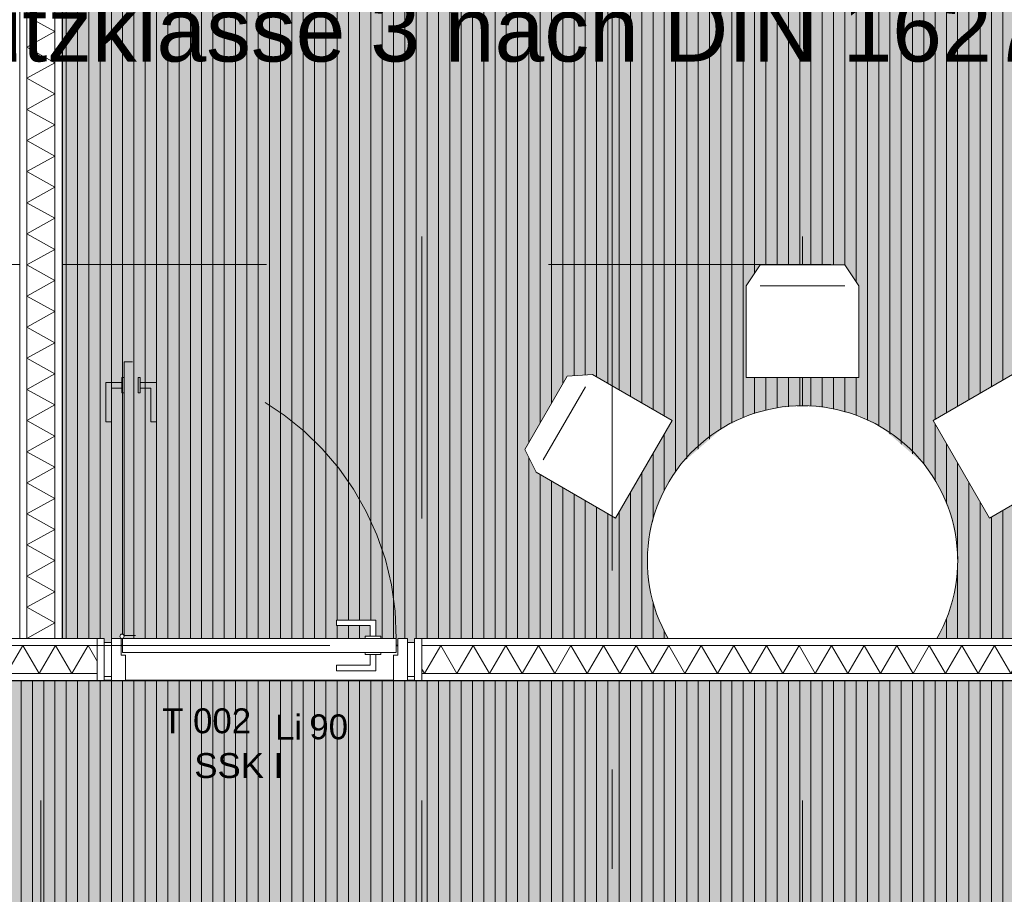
# Model space of a CAD drawing. Header units: metres. Extents: x -111 to 152, y -132 to 99.
# Tile 211 of 256: x -9.53 to -6.03, y -6.28 to -3.18. Entities that reach past the tile are written whole.
import ezdxf
from ezdxf.enums import TextEntityAlignment as Align

# ---------------------------------------------------------------- set-up
doc = ezdxf.new("R2010")
doc.units = ezdxf.units.M
for name, pattern in [('Achsen 01', [5.291531, 3.175, -1.058062, 0.352704, -0.705764]), ('gestrichelt - 01', [2, 1, -1]), ('Raster 01', [2, 1, -1])]:
    doc.linetypes.add(name, pattern=pattern)
for name, color, linetype, lineweight in [('027_Tischlerarbeiten-340 Innentüren', 7, 'Continuous', 9), ('031_Metallbauarbeiten-340 Innentüren _ Elemente', 7, 'Continuous', 9), ('039_Trockenbauarbeiten-340 Gipskarton', 7, 'Continuous', 9), ('_1.35m (3D)', 7, 'Continuous', 9), ('_EG (2D)', 7, 'Continuous', 9), ('_EG - DS (2D)', 7, 'Continuous', 9), ('_GRU (2D)', 7, 'Continuous', 9), ('_Legende (2D)', 7, 'Continuous', 9), ('AV1-Schnitt Achsen', 7, 'Achsen 01', 18), ('Keine', 7, 'Continuous', 9)]:
    doc.layers.add(name, color=color, linetype=linetype, lineweight=lineweight)
for name, color, linetype, lineweight, true_color in [('031_Metallbauarbeiten-350 Lamellendecke DS', 7, 'Continuous', 35, 0x666666), ('039_Trockenbauarbeiten-340 Dämmung', 7, 'Continuous', 9, 0xc0c0c0), ('AV1-Achsen', 1, 'Achsen 01', 18, 0xff0000), ('AV1-Einrichtung', 7, 'Continuous', 9, 0xa6a6a6), ('AV1-Raster', 7, 'Raster 01', 9, 0xa6a6a6), ('AV1-Stempel-Türnummern', 7, 'Continuous', 100, 0x02abea)]:
    doc.layers.add(name, color=color, linetype=linetype, lineweight=lineweight, true_color=true_color)
doc.styles.add('Arial', font='arial.ttf')
pattern_1 = [(90, (0, 0), (0.04, 0), [])]

# ---------------------------------------------------------------- blocks, each defined once
blk = doc.blocks.new('Group-2')
at = {"layer": 'AV1-Raster'}
for p, q in [((-9.45, -22.95), (-9.45, 1.35)), ((-8.1, -22.95), (-8.1, 1.35)), ((-6.75, -22.95), (-6.75, 1.35)), ((1.35, -4.05), (-40.5, -4.05)), ((1.35, -5.4), (-40.5, -5.4))]:
    blk.add_line(p, q, dxfattribs=at)
blk = doc.blocks.new('1.35m (3D)')
at = {"layer": 'AV1-Raster', "color": 7}
blk.add_blockref('Group-2', (0, 0), dxfattribs=at)
blk = doc.blocks.new('EG - DS (2D)')
at = {"layer": '031_Metallbauarbeiten-350 Lamellendecke DS', "linetype": 'Continuous', "lineweight": 0, "transparency": 33554508}
blk.add_hatch(color=254, dxfattribs=at).paths.add_polyline_path([(-9.375, -0.215), (-9.375, -5.4), (-5.55, -5.4), (-5.55, -5.2526), (-5.525, -5.2526), (-5.525, -0.215)])
at = {"layer": '031_Metallbauarbeiten-350 Lamellendecke DS', "linetype": 'Continuous', "lineweight": 9, "transparency": 33554508}
h = blk.add_hatch(dxfattribs=at)
h.set_pattern_fill('Lamellendecke', color=252, style=0, pattern_type=2)
h.set_pattern_definition(pattern_1)
h.paths.add_polyline_path([(-9.375, -0.215), (-9.375, -5.4), (-5.55, -5.4), (-5.55, -5.2526), (-5.525, -5.2526), (-5.525, -0.215)])
at = {"layer": '031_Metallbauarbeiten-350 Lamellendecke DS', "linetype": 'Continuous', "lineweight": 0, "transparency": 33554508}
h = blk.add_hatch(color=254, dxfattribs=at)
h.paths.add_polyline_path([(-5.55, -5.525), (-31.125, -5.525), (-31.125, -7.35), (-25.575, -7.35), (-25.575, -13.625), (-23.075, -13.625), (-23.075, -7.975), (-16.075, -7.975), (-16.075, -13.625), (-23.075, -13.625), (-23.075, -16.075), (-16.075, -16.075), (-16.075, -16.05), (-5.55, -16.05)])
h.paths.add_polyline_path([(-8.0229, -7.95), (-8.0229, -13.65), (-13.575, -13.65), (-13.575, -7.95)])
at = {"layer": '031_Metallbauarbeiten-350 Lamellendecke DS', "linetype": 'Continuous', "lineweight": 9, "transparency": 33554508}
h = blk.add_hatch(dxfattribs=at)
h.set_pattern_fill('Lamellendecke', color=252, style=0, pattern_type=2)
h.set_pattern_definition(pattern_1)
h.paths.add_polyline_path([(-5.55, -5.525), (-31.125, -5.525), (-31.125, -7.35), (-25.575, -7.35), (-25.575, -13.625), (-23.075, -13.625), (-23.075, -7.975), (-16.075, -7.975), (-16.075, -13.625), (-23.075, -13.625), (-23.075, -16.075), (-16.075, -16.075), (-16.075, -16.05), (-5.55, -16.05)])
h.paths.add_polyline_path([(-8.0229, -7.95), (-8.0229, -13.65), (-13.575, -13.65), (-13.575, -7.95)])
at = {"layer": '031_Metallbauarbeiten-350 Lamellendecke DS', "flags": 128}
for points in [[(-9.375, -0.215), (-9.375, -5.4), (-5.55, -5.4), (-5.55, -5.2526), (-5.525, -5.2526), (-5.525, -0.215)], [(-5.55, -5.525), (-31.125, -5.525), (-31.125, -7.35), (-25.575, -7.35), (-25.575, -13.625), (-23.075, -13.625), (-23.075, -7.975), (-16.075, -7.975), (-16.075, -13.625), (-23.075, -13.625), (-23.075, -16.075), (-16.075, -16.075), (-16.075, -16.05), (-5.55, -16.05)]]:
    blk.add_lwpolyline(points, close=True, dxfattribs=at)
blk = doc.blocks.new('Group-89')
at = {"color": 255, "transparency": 33554559}
blk.add_wipeout([(-5.916, -4.4453), (-5.766, -4.7051), (-5.806, -4.7859), (-6.0874, -4.9484), (-6.2874, -4.602), (-6.006, -4.4395)], dxfattribs=at).dxf.layer = 'AV1-Einrichtung'
at = {"layer": 'AV1-Einrichtung'}
blk.add_line((-5.831, -4.7426), (-5.981, -4.4828), dxfattribs=at)
at = {"layer": 'AV1-Einrichtung', "flags": 128}
blk.add_lwpolyline([(-5.916, -4.4453), (-5.766, -4.7051), (-5.806, -4.7859), (-6.0874, -4.9484), (-6.2874, -4.602), (-6.006, -4.4395)], close=True, dxfattribs=at)
blk = doc.blocks.new('Group-90')
at = {"color": 255, "transparency": 33554559}
blk.add_wipeout([(-7.734, -4.7051), (-7.584, -4.4453), (-7.494, -4.4395), (-7.2126, -4.602), (-7.4126, -4.9484), (-7.694, -4.7859)], dxfattribs=at).dxf.layer = 'AV1-Einrichtung'
at = {"layer": 'AV1-Einrichtung'}
blk.add_line((-7.519, -4.4828), (-7.669, -4.7426), dxfattribs=at)
at = {"layer": 'AV1-Einrichtung', "flags": 128}
blk.add_lwpolyline([(-7.734, -4.7051), (-7.584, -4.4453), (-7.494, -4.4395), (-7.2126, -4.602), (-7.4126, -4.9484), (-7.694, -4.7859)], close=True, dxfattribs=at)
blk = doc.blocks.new('Group-91')
at = {"color": 255, "transparency": 33554559}
blk.add_wipeout([(-6.9, -4.0504), (-6.6, -4.0504), (-6.55, -4.1254), (-6.55, -4.4504), (-6.95, -4.4504), (-6.95, -4.1254)], dxfattribs=at).dxf.layer = 'AV1-Einrichtung'
at = {"layer": 'AV1-Einrichtung'}
blk.add_line((-6.6, -4.1254), (-6.9, -4.1254), dxfattribs=at)
at = {"layer": 'AV1-Einrichtung', "flags": 128}
blk.add_lwpolyline([(-6.9, -4.0504), (-6.6, -4.0504), (-6.55, -4.1254), (-6.55, -4.4504), (-6.95, -4.4504), (-6.95, -4.1254)], close=True, dxfattribs=at)
blk = doc.blocks.new('Group-150')
at = {"color": 255, "linetype": 'Continuous', "lineweight": 5}
blk.add_wipeout([(-5.4, 5.55), (-5.4, 8.125), (-5.5, 8.125), (-5.5, 5.55)], dxfattribs=at).dxf.layer = '039_Trockenbauarbeiten-340 Dämmung'
blk = doc.blocks.new('Group-151')
at = {"layer": '039_Trockenbauarbeiten-340 Dämmung', "transparency": 33554687, "flags": 128}
blk.add_lwpolyline([(-5.5, 5.55), (-5.4, 5.6077), (-5.5, 5.6655), (-5.4, 5.7232), (-5.5, 5.7809), (-5.4, 5.8387), (-5.5, 5.8964), (-5.4, 5.9541), (-5.5, 6.0119), (-5.4, 6.0696), (-5.5, 6.1274), (-5.4, 6.1851), (-5.5, 6.2428), (-5.4, 6.3006), (-5.5, 6.3583), (-5.4, 6.416), (-5.5, 6.4738), (-5.4, 6.5315), (-5.5, 6.5892), (-5.4, 6.647), (-5.5, 6.7047), (-5.4, 6.7624), (-5.5, 6.8202), (-5.4, 6.8779), (-5.5, 6.9356), (-5.4, 6.9934), (-5.5, 7.0511), (-5.4, 7.1088), (-5.5, 7.1666), (-5.4, 7.2243), (-5.5, 7.2821), (-5.4, 7.3398), (-5.5, 7.3975), (-5.4, 7.4553), (-5.5, 7.513), (-5.4, 7.5707), (-5.5, 7.6285), (-5.4, 7.6862), (-5.5, 7.7439), (-5.4, 7.8017), (-5.5, 7.8594), (-5.4, 7.9171), (-5.5, 7.9749), (-5.4, 8.0326), (-5.5, 8.0903), (-5.44, 8.125)], dxfattribs=at)
blk = doc.blocks.new('Group-152')
at = {"layer": '039_Trockenbauarbeiten-340 Dämmung'}
blk.add_blockref('Group-150', (0, 0), dxfattribs=at)
at = {"layer": '039_Trockenbauarbeiten-340 Dämmung', "transparency": 33554687}
blk.add_blockref('Group-151', (0, 0), dxfattribs=at)
blk = doc.blocks.new('Parametric Object-17')
at = {"layer": '039_Trockenbauarbeiten-340 Dämmung', "color": 7, "transparency": 33554687}
blk.add_blockref('Group-152', (0, 0), dxfattribs=at)
at = {"layer": '039_Trockenbauarbeiten-340 Dämmung', "color": 0, "flags": 1}
for tag in ['IFC_UUID', 'instanceID', 'prm0_name', 'prm0_type', 'prm0_value', 'prm1_name', 'prm1_type', 'prm1_value', 'prm2_name', 'prm2_type', 'prm2_value', 'prm3_name', 'prm3_type', 'prm3_value', 'prm4_name', 'prm4_type', 'prm4_value', 'prm5_name', 'prm5_type', 'prm5_value', 'prm6_name', 'prm6_type', 'prm6_value']:
    blk.add_attdef(tag, (-8.125, -5.5), '', height=0.00018, dxfattribs=at)
blk = doc.blocks.new('Group-153')
at = {"color": 255, "linetype": 'Continuous', "lineweight": 5}
blk.add_wipeout([(-5.4, 9.225), (-5.4, 10.65), (-5.5, 10.65), (-5.5, 9.225)], dxfattribs=at).dxf.layer = '039_Trockenbauarbeiten-340 Dämmung'
blk = doc.blocks.new('Group-154')
at = {"layer": '039_Trockenbauarbeiten-340 Dämmung', "transparency": 33554687, "flags": 128}
blk.add_lwpolyline([(-5.5, 9.225), (-5.4, 9.2827), (-5.5, 9.3405), (-5.4, 9.3982), (-5.5, 9.4559), (-5.4, 9.5137), (-5.5, 9.5714), (-5.4, 9.6291), (-5.5, 9.6869), (-5.4, 9.7446), (-5.5, 9.8024), (-5.4, 9.8601), (-5.5, 9.9178), (-5.4, 9.9756), (-5.5, 10.0333), (-5.4, 10.091), (-5.5, 10.1488), (-5.4, 10.2065), (-5.5, 10.2642), (-5.4, 10.322), (-5.5, 10.3797), (-5.4, 10.4374), (-5.5, 10.4952), (-5.4, 10.5529), (-5.5, 10.6106), (-5.4318, 10.65)], dxfattribs=at)
blk = doc.blocks.new('Group-155')
at = {"layer": '039_Trockenbauarbeiten-340 Dämmung'}
blk.add_blockref('Group-153', (0, 0), dxfattribs=at)
at = {"layer": '039_Trockenbauarbeiten-340 Dämmung', "transparency": 33554687}
blk.add_blockref('Group-154', (0, 0), dxfattribs=at)
blk = doc.blocks.new('Parametric Object-18')
at = {"layer": '039_Trockenbauarbeiten-340 Dämmung', "color": 7, "transparency": 33554687}
blk.add_blockref('Group-155', (0, 0), dxfattribs=at)
at = {"layer": '039_Trockenbauarbeiten-340 Dämmung', "color": 0, "flags": 1}
for tag in ['IFC_UUID', 'instanceID', 'prm0_name', 'prm0_type', 'prm0_value', 'prm1_name', 'prm1_type', 'prm1_value', 'prm2_name', 'prm2_type', 'prm2_value', 'prm3_name', 'prm3_type', 'prm3_value', 'prm4_name', 'prm4_type', 'prm4_value', 'prm5_name', 'prm5_type', 'prm5_value', 'prm6_name', 'prm6_type', 'prm6_value']:
    blk.add_attdef(tag, (-10.65, -5.5), '', height=0.00018, dxfattribs=at)
blk = doc.blocks.new('Group-156')
at = {"color": 255, "linetype": 'Continuous', "lineweight": 5}
blk.add_wipeout([(-9.4, -5.375), (-9.4, -0.125), (-9.5, -0.125), (-9.5, -5.375)], dxfattribs=at).dxf.layer = '039_Trockenbauarbeiten-340 Dämmung'
blk = doc.blocks.new('Group-157')
at = {"layer": '039_Trockenbauarbeiten-340 Dämmung', "transparency": 33554687, "flags": 128}
blk.add_lwpolyline([(-9.5, -5.375), (-9.4, -5.3198), (-9.5, -5.2647), (-9.4, -5.2095), (-9.5, -5.1544), (-9.4, -5.0992), (-9.5, -5.044), (-9.4, -4.9889), (-9.5, -4.9337), (-9.4, -4.8786), (-9.5, -4.8234), (-9.4, -4.7682), (-9.5, -4.7131), (-9.4, -4.6579), (-9.5, -4.6027), (-9.4, -4.5476), (-9.5, -4.4924), (-9.4, -4.4373), (-9.5, -4.3821), (-9.4, -4.3269), (-9.5, -4.2718), (-9.4, -4.2166), (-9.5, -4.1615), (-9.4, -4.1063), (-9.5, -4.0511), (-9.4, -3.996), (-9.5, -3.9408), (-9.4, -3.8857), (-9.5, -3.8305), (-9.4, -3.7753), (-9.5, -3.7202), (-9.4, -3.665), (-9.5, -3.6099), (-9.4, -3.5547), (-9.5, -3.4995), (-9.4, -3.4444), (-9.5, -3.3892), (-9.4, -3.334), (-9.5, -3.2789), (-9.4, -3.2237), (-9.5, -3.1686), (-9.4, -3.1134), (-9.5, -3.0582), (-9.4, -3.0031), (-9.5, -2.9479), (-9.4, -2.8928), (-9.5, -2.8376), (-9.4, -2.7824), (-9.5, -2.7273), (-9.4, -2.6721), (-9.5, -2.617), (-9.4, -2.5618), (-9.5, -2.5066), (-9.4, -2.4515), (-9.5, -2.3963), (-9.4, -2.3412), (-9.5, -2.286), (-9.4, -2.2308), (-9.5, -2.1757), (-9.4, -2.1205), (-9.5, -2.0653), (-9.4, -2.0102), (-9.5, -1.955), (-9.4, -1.8999), (-9.5, -1.8447), (-9.4, -1.7895), (-9.5, -1.7344), (-9.4, -1.6792), (-9.5, -1.6241), (-9.4, -1.5689), (-9.5, -1.5137), (-9.4, -1.4586), (-9.5, -1.4034), (-9.4, -1.3483), (-9.5, -1.2931), (-9.4, -1.2379), (-9.5, -1.1828), (-9.4, -1.1276), (-9.5, -1.0725), (-9.4, -1.0173), (-9.5, -0.9621), (-9.4, -0.907), (-9.5, -0.8518), (-9.4, -0.7966), (-9.5, -0.7415), (-9.4, -0.6863), (-9.5, -0.6312), (-9.4, -0.576), (-9.5, -0.5208), (-9.4, -0.4657), (-9.5, -0.4105), (-9.4, -0.3554), (-9.5, -0.3002), (-9.4, -0.245), (-9.5, -0.1899), (-9.4, -0.1347), (-9.4176, -0.125)], dxfattribs=at)
blk = doc.blocks.new('Group-158')
at = {"layer": '039_Trockenbauarbeiten-340 Dämmung'}
blk.add_blockref('Group-156', (0, 0), dxfattribs=at)
at = {"layer": '039_Trockenbauarbeiten-340 Dämmung', "transparency": 33554687}
blk.add_blockref('Group-157', (0, 0), dxfattribs=at)
blk = doc.blocks.new('COE - Innentür 1.10 _ 0.15')
at = {"layer": '027_Tischlerarbeiten-340 Innentüren', "color": 253, "linetype": 'gestrichelt - 01', "lineweight": 9, "transparency": 33554687, "flags": 128}
for points in [[(0.9825, 1.0375), (0.9625, 1.0375), (0.9625, 1.075), (0.8425, 1.075), (0.8425, 1.095), (0.9825, 1.095)], [(0.085, 1.03), (1.055, 1.03), (1.055, 0.98), (0.085, 0.98)], [(0.945, 1.03), (0.945, 1.0375), (1, 1.0375), (1, 1.03)], [(0.945, 0.9725), (0.945, 0.98), (1, 0.98), (1, 0.9725)], [(0.9825, 0.9725), (0.9625, 0.9725), (0.9625, 0.935), (0.8425, 0.935), (0.8425, 0.915), (0.9825, 0.915)]]:
    blk.add_lwpolyline(points, close=True, dxfattribs=at)
at = {"layer": '027_Tischlerarbeiten-340 Innentüren', "color": 253, "linetype": 'gestrichelt - 01', "lineweight": 9, "transparency": 33554687}
blk.add_arc((0.0825, 1.0375), 0.9725, 269.5581, 356.6163, dxfattribs=at)
at = {"color": 255}
for points in [[(-0.06, 1.1), (0.06, 1.1), (0.06, 1.075), (-0.06, 1.075)], [(-0.06, 0.025), (0.06, 0.025), (0.06, 0), (-0.06, 0)]]:
    blk.add_wipeout(points, dxfattribs=at).dxf.layer = '027_Tischlerarbeiten-340 Innentüren'
at = {"layer": '027_Tischlerarbeiten-340 Innentüren', "flags": 128}
for points in [[(-0.06, 1.1), (0.06, 1.1), (0.06, 1.075), (-0.06, 1.075)], [(-0.06, 0.025), (0.06, 0.025), (0.06, 0), (-0.06, 0)]]:
    blk.add_lwpolyline(points, close=True, dxfattribs=at)
at = {"color": 255}
blk.add_wipeout([(0.075, 0.06), (0.015, 0.06), (0.015, 0.075), (-0.075, 0.075), (-0.075, 0.025), (0.075, 0.025)], dxfattribs=at).dxf.layer = '027_Tischlerarbeiten-340 Innentüren'
at = {"layer": '027_Tischlerarbeiten-340 Innentüren', "flags": 128}
blk.add_lwpolyline([(0.075, 0.06), (0.015, 0.06), (0.015, 0.075), (-0.075, 0.075), (-0.075, 0.025), (0.075, 0.025)], close=True, dxfattribs=at)
at = {"color": 255}
blk.add_wipeout([(0.075, 1.035), (0.075, 0.065), (0.025, 0.065), (0.025, 1.035)], dxfattribs=at).dxf.layer = '027_Tischlerarbeiten-340 Innentüren'
at = {"layer": '027_Tischlerarbeiten-340 Innentüren', "flags": 128}
blk.add_lwpolyline([(0.075, 1.035), (0.075, 0.065), (0.025, 0.065), (0.025, 1.035)], close=True, dxfattribs=at)
at = {"color": 255}
for points in [[(0.075, 1.04), (0.015, 1.04), (0.015, 1.025), (-0.075, 1.025), (-0.075, 1.075), (0.075, 1.075)], [(0.0175, 0.1375), (0.0175, 0.1575), (-0.02, 0.1575), (-0.02, 0.2775), (-0.04, 0.2775), (-0.04, 0.1375)], [(0.0825, 0.1375), (0.0825, 0.1575), (0.12, 0.1575), (0.12, 0.2775), (0.14, 0.2775), (0.14, 0.1375)]]:
    blk.add_wipeout(points, dxfattribs=at).dxf.layer = '027_Tischlerarbeiten-340 Innentüren'
at = {"layer": '027_Tischlerarbeiten-340 Innentüren', "flags": 128}
for points in [[(0.075, 1.04), (0.015, 1.04), (0.015, 1.025), (-0.075, 1.025), (-0.075, 1.075), (0.075, 1.075)], [(0.0175, 0.1375), (0.0175, 0.1575), (-0.02, 0.1575), (-0.02, 0.2775), (-0.04, 0.2775), (-0.04, 0.1375)], [(0.0825, 0.1375), (0.0825, 0.1575), (0.12, 0.1575), (0.12, 0.2775), (0.14, 0.2775), (0.14, 0.1375)]]:
    blk.add_lwpolyline(points, close=True, dxfattribs=at)
at = {"color": 255}
for points in [[(0.09, 1.0375), (0.0878, 1.0322), (0.0825, 1.03), (0.0772, 1.0322), (0.075, 1.0375), (0.0772, 1.0428), (0.0825, 1.045), (0.0878, 1.0428)], [(0.0175, 0.175), (0.025, 0.175), (0.025, 0.12), (0.0175, 0.12)], [(0.075, 0.175), (0.0825, 0.175), (0.0825, 0.12), (0.075, 0.12)]]:
    blk.add_wipeout(points, dxfattribs=at).dxf.layer = '027_Tischlerarbeiten-340 Innentüren'
at = {"layer": '027_Tischlerarbeiten-340 Innentüren', "flags": 128}
for points in [[(0.0175, 0.175), (0.025, 0.175), (0.025, 0.12), (0.0175, 0.12)], [(0.075, 0.175), (0.0825, 0.175), (0.0825, 0.12), (0.075, 0.12)]]:
    blk.add_lwpolyline(points, close=True, dxfattribs=at)
at = {"layer": '027_Tischlerarbeiten-340 Innentüren'}
blk.add_circle((0.0825, 1.0375), 0.0075, dxfattribs=at)
blk = doc.blocks.new('Türnummer 2 - Innentür')
at = {"layer": '031_Metallbauarbeiten-340 Innentüren _ Elemente', "char_height": 0.08826, "attachment_point": 8, "line_spacing_factor": 0.965511, "style": 'Arial'}
for s, insert in [('Li', (0, -0.0671)), ('90', (0.1423, -0.0671))]:
    blk.add_mtext(s, dxfattribs=dict(at, insert=insert))
at = {"layer": '031_Metallbauarbeiten-340 Innentüren _ Elemente', "style": 'Arial'}
blk.add_attdef('Türnummer', text='', height=0.0883, dxfattribs=at).set_placement((-0.2903, -0.071), align=Align.BOTTOM_CENTER)
at = {"layer": '031_Metallbauarbeiten-340 Innentüren _ Elemente', "color": 7, "transparency": 33554687, "style": 'Arial'}
blk.add_attdef('Schallschutzklasse', text='', height=0.0883, dxfattribs=at).set_placement((-0.1763, -0.2296), align=Align.BOTTOM_CENTER)
at = {"layer": 'Keine', "color": 0, "flags": 1}
for tag, p in [('Lichte_Breite', (-0.4481, -0.3885)), ('Panikfunktion', (-0.4481, -0.5473)), ('AT-Nr.', (-0.4481, -0.7062))]:
    blk.add_attdef(tag, p, '', height=0.0883, dxfattribs=at)
blk = doc.blocks.new('EG (2D)')
at = {"layer": 'AV1-Einrichtung', "color": 7}
blk.add_blockref('Group-91', (0, 0), dxfattribs=at)
at = {"layer": 'AV1-Stempel-Türnummern', "color": 7}
blk.add_blockref('Türnummer 2 - Innentür', (-8.572, -5.667), dxfattribs=at).add_auto_attribs({'Türnummer': 'T 002', 'Schallschutzklasse': 'SSK I'})
at = {"color": 255}
blk.add_wipeout([(-9.4, -5.4), (-9.4, -0.125), (-9.5, -0.125), (-9.5, -5.4)], dxfattribs=at).dxf.layer = '039_Trockenbauarbeiten-340 Dämmung'
at = {"color": 255, "transparency": 33554559}
blk.add_wipeout([(-6.289, -5.4), (-7.211, -5.4), (-7.257, -5.3131), (-7.2869, -5.2195), (-7.2996, -5.122), (-7.2947, -5.0238), (-7.2724, -4.9281), (-7.2335, -4.8378), (-7.1791, -4.7559), (-7.0313, -4.6274), (-6.9427, -4.5849), (-6.8479, -4.5588), (-6.75, -4.55), (-6.6521, -4.5588), (-6.5573, -4.5849), (-6.4687, -4.6274), (-6.3209, -4.7559), (-6.2665, -4.8378), (-6.2276, -4.9281), (-6.2053, -5.0238), (-6.2004, -5.122), (-6.2131, -5.2195), (-6.243, -5.3131)], dxfattribs=at).dxf.layer = 'AV1-Einrichtung'
at = {"layer": '039_Trockenbauarbeiten-340 Dämmung', "flags": 128}
blk.add_lwpolyline([(-9.4, -5.4), (-9.4, -0.125), (-9.5, -0.125), (-9.5, -5.4)], close=True, dxfattribs=at)
at = {"layer": 'AV1-Einrichtung', "flags": 128}
blk.add_lwpolyline([(-6.289, -5.4), (-7.211, -5.4, -1.843909)], format="xyb", close=True, dxfattribs=at)
at = {"layer": '039_Trockenbauarbeiten-340 Dämmung', "color": 7, "transparency": 33554687}
blk.add_blockref('Group-158', (0, 0), dxfattribs=at)
at = {"layer": '039_Trockenbauarbeiten-340 Dämmung', "rotation": 90}
for name in ['Parametric Object-18', 'Parametric Object-17']:
    blk.add_blockref(name, (0, 0), dxfattribs=at)
at = {"layer": 'AV1-Einrichtung', "color": 7}
for name in ['Group-90', 'Group-89']:
    blk.add_blockref(name, (0, 0), dxfattribs=at)
at = {"layer": '027_Tischlerarbeiten-340 Innentüren', "color": 7, "rotation": 90}
blk.add_blockref('COE - Innentür 1.10 _ 0.15', (-8.125, -5.45), dxfattribs=at)
at = {"color": 255}
for points in [[(-10.65, -5.375), (-10.65, -5.4), (-9.225, -5.4), (-9.225, -5.375)], [(-8.125, -5.375), (-8.125, -5.4), (-5.55, -5.4), (-5.55, -5.375)], [(-10.65, -5.525), (-9.225, -5.525), (-9.225, -5.5), (-10.65, -5.5)], [(-8.125, -5.5), (-5.55, -5.5), (-5.55, -5.525), (-8.125, -5.525)]]:
    blk.add_wipeout(points, dxfattribs=at).dxf.layer = '039_Trockenbauarbeiten-340 Gipskarton'
at = {"layer": '039_Trockenbauarbeiten-340 Gipskarton', "flags": 128}
for points in [[(-10.65, -5.375), (-10.65, -5.4), (-9.225, -5.4), (-9.225, -5.375)], [(-8.125, -5.375), (-8.125, -5.4), (-5.55, -5.4), (-5.55, -5.375)], [(-10.65, -5.525), (-9.225, -5.525), (-9.225, -5.5), (-10.65, -5.5)], [(-8.125, -5.5), (-5.55, -5.5), (-5.55, -5.525), (-8.125, -5.525)]]:
    blk.add_lwpolyline(points, close=True, dxfattribs=at)
at = {"color": 255}
for points in [[(-9.525, -5.375), (-9.5, -5.375), (-9.5, -0.125), (-9.525, -0.125)], [(-9.4, -5.375), (-9.375, -5.375), (-9.375, -0.125), (-9.4, -0.125)], [(-9.25, -5.525), (-9.25, -5.375), (-9.225, -5.375), (-9.225, -5.525)], [(-8.125, -5.525), (-8.125, -5.375), (-8.1, -5.375), (-8.1, -5.525)]]:
    blk.add_wipeout(points, dxfattribs=at).dxf.layer = '039_Trockenbauarbeiten-340 Gipskarton'
at = {"layer": '039_Trockenbauarbeiten-340 Gipskarton', "flags": 128}
for points in [[(-9.525, -5.375), (-9.5, -5.375), (-9.5, -0.125), (-9.525, -0.125)], [(-9.4, -5.375), (-9.375, -5.375), (-9.375, -0.125), (-9.4, -0.125)], [(-9.25, -5.525), (-9.25, -5.375), (-9.225, -5.375), (-9.225, -5.525)], [(-8.125, -5.525), (-8.125, -5.375), (-8.1, -5.375), (-8.1, -5.525)]]:
    blk.add_lwpolyline(points, close=True, dxfattribs=at)
blk = doc.blocks.new('Legende (2D)')
at = {"layer": 'Keine', "color": 7, "transparency": 33554687, "insert": (-11.43645, -3.25), "char_height": 0.2269629, "attachment_point": 4, "line_spacing_factor": 0.969122, "style": 'Arial'}
blk.add_mtext('Einbruchschutzklasse 3 nach DIN 1627 {\\C8;\\H0.984x;+ P5A Verglasung nach EN 356}', dxfattribs=at)
blk = doc.blocks.new('Group-721')
at = {"layer": 'AV1-Achsen'}
blk.add_line((-43.35, -5.4), (4.2, -5.4), dxfattribs=at)
blk = doc.blocks.new('Group-727')
at = {"layer": 'AV1-Schnitt Achsen'}
blk.add_line((-7.425, -26.3), (-7.425, 4.7), dxfattribs=at)
blk = doc.blocks.new('GRU (2D)')
at = {"layer": 'AV1-Achsen', "color": 7}
blk.add_blockref('Group-721', (0, 0), dxfattribs=at)
at = {"layer": 'AV1-Schnitt Achsen', "color": 7}
blk.add_blockref('Group-727', (0, 0), dxfattribs=at)

msp = doc.modelspace()

# ---------------------------------------------------------------- block references
at = {"layer": '_1.35m (3D)'}
msp.add_blockref('1.35m (3D)', (0, 0), dxfattribs=at)

# ---------------------------------------------------------------- next in the draw order: block references
at = {"layer": '_EG - DS (2D)'}
msp.add_blockref('EG - DS (2D)', (0, 0), dxfattribs=at)

# ---------------------------------------------------------------- next in the draw order: block references
at = {"layer": '_EG (2D)'}
msp.add_blockref('EG (2D)', (0, 0), dxfattribs=at)

# ---------------------------------------------------------------- next in the draw order: block references
at = {"layer": '_Legende (2D)'}
msp.add_blockref('Legende (2D)', (0, 0), dxfattribs=at)

# ---------------------------------------------------------------- next in the draw order: block references
at = {"layer": '_GRU (2D)'}
msp.add_blockref('GRU (2D)', (0, 0), dxfattribs=at)

doc.saveas('drawing.dxf')
